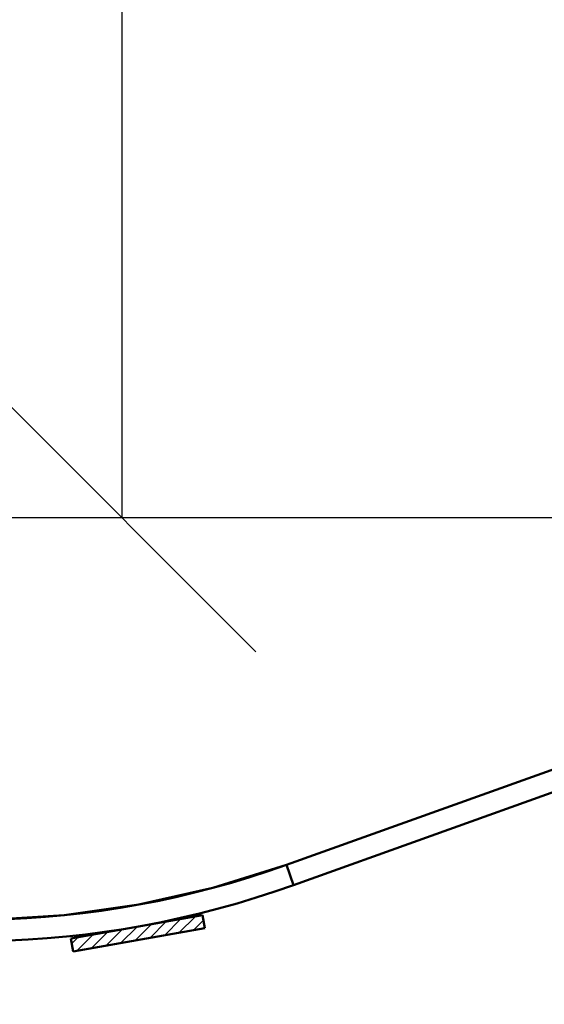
# Paper-space layout 'Layout1' of a CAD drawing. Extents: x -2 to 1033, y -36 to 596.
# Tile 37 of 126: x 343.7 to 347.61, y 215.75 to 223.1. Entities that reach past the tile are written whole.
import ezdxf

# ---------------------------------------------------------------- set-up
doc = ezdxf.new("R2010")
doc.units = 0
doc.linetypes.add('ACAD_ISO04W100', pattern=[30.5, 24, -3, 0.5, -3])
doc.layers.get('0').update_dxf_attribs({"linetype": 'CONTINUOUS'})
doc.layers.get('DEFPOINTS').update_dxf_attribs({"color": 132, "linetype": 'CONTINUOUS'})
for name, color, linetype, lineweight in [('SS_KOTY', 3, 'CONTINUOUS', 25), ('SS_SRAFY', 8, 'CONTINUOUS', 18), ('SS_ZEBRIK KOŠ', 75, 'CONTINUOUS', 50)]:
    doc.layers.add(name, color=color, linetype=linetype, lineweight=lineweight)
doc.styles.add('ROMANS', font='romans.shx', dxfattribs={"width": 0.8})
doc.dimstyles.new('A-1_(2.5)_50AS', dxfattribs={"dimtxt": 2.5, "dimasz": 2, "dimexe": 1, "dimexo": 2, "dimgap": 0, "dimtad": 0, "dimdec": 1, "dimlfac": 50, "dimrnd": 1, "dimtxsty": 'ROMANS', "dimblk1": 'OBLIQUE', "dimblk2": 'OBLIQUE', "dimsah": 1, "dimcen": 2, "dimclrd": 256, "dimclre": 256, "dimclrt": 256, "dimadec": 1, "dimazin": 2, "dimtfac": 0.714286, "dimtdec": 1, "dimtmove": 0, "dimatfit": 3, "dimldrblk": 'OPEN', "dimfxl": 1, "dimtvp": 1.142857, "dimtfill": 1, "dimtolj": 1, "dimlwd": -1, "dimlwe": -1, "dimarcsym": 0})

# ---------------------------------------------------------------- blocks, each defined once
blk = doc.blocks.new('_Oblique')
at = {"color": 0, "linetype": 'ByBlock', "lineweight": -2}
blk.add_line((-0.5, -0.5), (0.5, 0.5), dxfattribs=at)
blk = doc.blocks.new('*D92')
at = {"layer": 'DEFPOINTS', "color": 0, "transparency": 16777216}
for p in [(351.1289, 227.3836, -7252), (344.4611, 219.3836), (351.1289, 219.3836, -7252)]:
    blk.add_point(p, dxfattribs=at)
at = {"layer": 'SS_KOTY', "transparency": 16777216}
for p, q in [((349.1289, 227.3836), (343.4611, 227.3836)), ((344.4611, 227.3836), (344.4611, 219.3836)), ((349.1289, 219.3836), (343.4611, 219.3836))]:
    blk.add_line(p, q, dxfattribs=at)
at = {"layer": 'SS_KOTY', "transparency": 16777216, "xscale": 2, "yscale": 2, "zscale": 2}
for p, rotation in [((344.4611, 227.3836), 90), ((344.4611, 219.3836), 270)]:
    blk.add_blockref('_Oblique', p, dxfattribs=dict(at, rotation=rotation))
at = {"layer": 'SS_KOTY', "transparency": 16777216, "insert": (341.604, 223.3836), "char_height": 2.5, "attachment_point": 5, "rotation": 90, "style": 'ROMANS', "bg_fill": 3, "box_fill_scale": 1.1, "bg_fill_color": 256, "bg_fill_true_color": 13158600, "bg_fill_transparency": 0}
blk.add_mtext('\\A1;400', dxfattribs=at)
blk = doc.blocks.new('_OPEN')
at = {"color": 0, "linetype": 'ByBlock'}
for p, q in [((-1, 0.1667), (0, 0)), ((0, 0), (-1, -0.1667)), ((0, 0), (-1, 0))]:
    blk.add_line(p, q, dxfattribs=at)

psp = doc.layouts.get("Layout1")

# ---------------------------------------------------------------- hatches: boundary and pattern name
at = {"layer": 'SS_SRAFY'}
h = psp.add_hatch(dxfattribs=at)
h.set_pattern_fill('ANSI31', color=5, scale=0.02, style=0)
h.set_pattern_definition([(45, (358.52885, 104.38364), (-0.04490128, 0.04490128), [])])
h.paths.add_polyline_path([(344.0798, 216.2456), (344.0971, 216.1471), (345.0819, 216.3208), (345.0646, 216.4192)], flags=0)

# ---------------------------------------------------------------- linework, layer by layer
at = {"layer": 'SS_ZEBRIK KOŠ', "color": 1, "linetype": 'Continuous', "ltscale": 0.25}
for p, q in [((345.743, 216.6429), (350.1288, 218.2137)), ((345.6891, 216.7935), (345.743, 216.6429)), ((345.0646, 216.4192), (344.0798, 216.2456)), ((345.0819, 216.3208), (345.0646, 216.4192)), ((344.0971, 216.1471), (345.0819, 216.3208)), ((344.0798, 216.2456), (344.0971, 216.1471))]:
    psp.add_line(p, q, dxfattribs=at)
at = {"layer": 'SS_ZEBRIK KOŠ', "color": 7, "linetype": 'ACAD_ISO04W100', "ltscale": 0.25}
psp.add_line((344.5444, 216.49), (344.5444, 216.49), dxfattribs=at)

# ---------------------------------------------------------------- dimensions: what is measured, and where the dimension line sits
at = {"layer": 'SS_KOTY'}
dim = psp.add_linear_dim(base=(344.4611, 219.3836), p1=(351.1289, 227.3836, -7252), p2=(351.1289, 219.3836, -7252), angle=90, dimstyle='A-1_(2.5)_50AS', override={"dimtmove": 1}, dxfattribs=at)
dim.commit()
dim.dimension.update_dxf_attribs({"geometry": '*D92', "text_midpoint": (341.604, 223.3836)})

# ---------------------------------------------------------------- next in the draw order: linework, layer by layer
at = {"layer": 'SS_ZEBRIK KOŠ', "color": 1, "linetype": 'Continuous', "ltscale": 0.25}
psp.add_line((350.1288, 218.3836), (345.6891, 216.7935), dxfattribs=at)
at = {"layer": 'SS_ZEBRIK KOŠ', "color": 7, "linetype": 'ACAD_ISO04W100', "ltscale": 0.25}
psp.add_line((350.1288, 218.3836), (345.6891, 216.7935), dxfattribs=at)
at = {"layer": 'SS_ZEBRIK KOŠ', "color": 2, "linetype": 'Continuous', "ltscale": 0.25, "extrusion": (0, 0, -1)}
psp.add_arc((-343.3288, 223.3836), 7, 250.29515, 109.70485, dxfattribs=at)
at = {"layer": 'SS_ZEBRIK KOŠ', "color": 2, "linetype": 'Continuous', "ltscale": 0.25}
psp.add_arc((343.3288, 223.3836), 7.16, 70.29515, 289.70485, dxfattribs=at)
at = {"layer": 'SS_ZEBRIK KOŠ', "color": 7, "linetype": 'ACAD_ISO04W100', "ltscale": 0.25}
psp.add_arc((343.3288, 223.3836), 7, 70.29515, 289.70485, dxfattribs=at)

doc.saveas('drawing.dxf')
